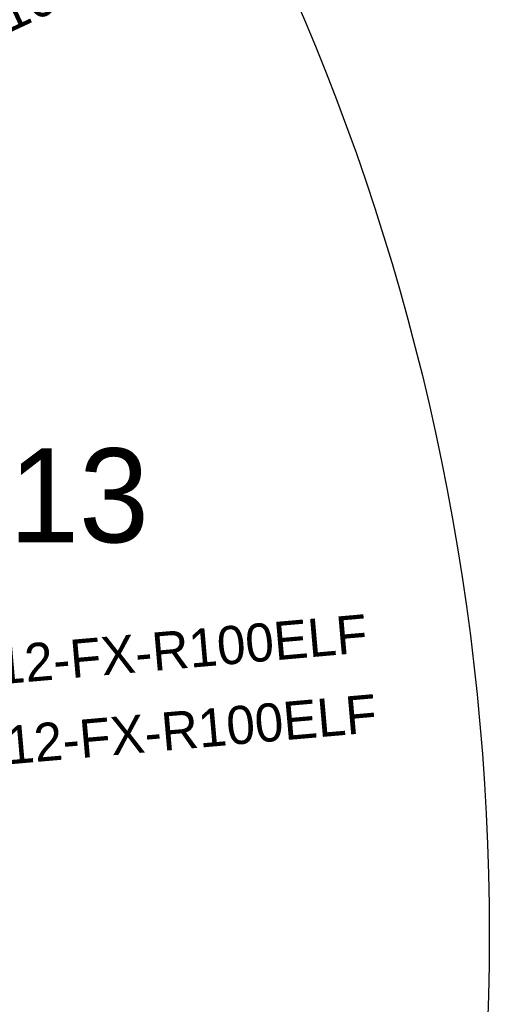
# Model space of a CAD drawing. Extents: x -125 to 125, y -186 to 125.
# Tile 95 of 112: x 100 to 125, y -4 to 49. Entities that reach past the tile are written whole.
import ezdxf
from ezdxf.enums import TextEntityAlignment as Align

# ---------------------------------------------------------------- set-up
doc = ezdxf.new("R2010")
doc.units = 0
doc.header["$MEASUREMENT"] = 0
for name, color, linetype in [('ASSEMBLY_OUTLINES_TOP', 102, 'CONTINUOUS'), ('ASSEMBLY_PART_NUMBERS_TOP', 102, 'CONTINUOUS'), ('ETCHED_TEXT_LAYER_TOP', 150, 'CONTINUOUS')]:
    doc.layers.add(name, color=color, linetype=linetype)
doc.styles.add('VERIBEST_GERBER_0', font='txt')

msp = doc.modelspace()

# ---------------------------------------------------------------- linework, layer by layer
at = {"layer": 'ASSEMBLY_OUTLINES_TOP'}
msp.add_circle((0, 0), 125, dxfattribs=at)

# ---------------------------------------------------------------- texts
at = {"layer": 'ASSEMBLY_PART_NUMBERS_TOP', "style": 'VERIBEST_GERBER_0'}
for rotation, p in [(25, (80.92655, 41.552023)), (5, (89.528625, 14.530335)), (5, (90.028624, 10.280335))]:
    msp.add_text('CRM2512-FX-R100ELF', height=2.032, rotation=rotation, dxfattribs=at).set_placement(p, align=Align.TOP_LEFT)
at = {"layer": 'ETCHED_TEXT_LAYER_TOP', "style": 'VERIBEST_GERBER_0'}
msp.add_text('13', height=5, dxfattribs=at).set_placement((99.47, 25.87), align=Align.TOP_LEFT)

doc.saveas('drawing.dxf')
